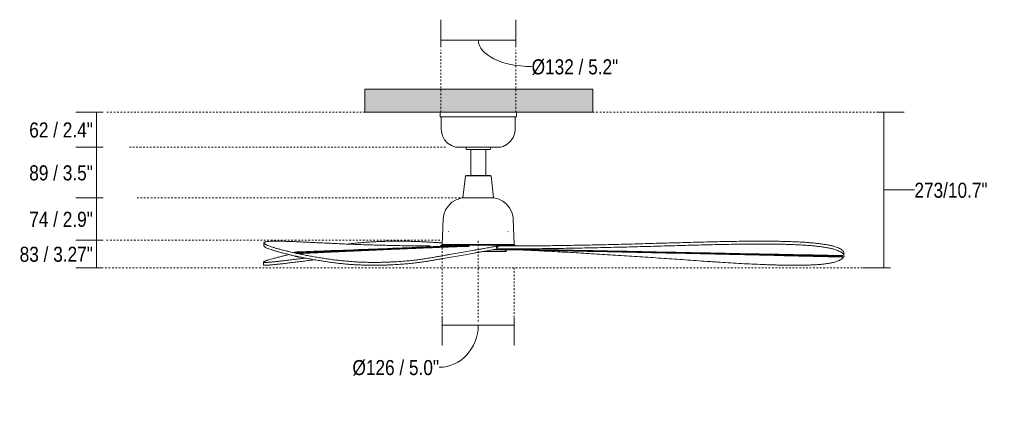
# Model space of a CAD drawing. Header units: millimetres. Extents: x 5789 to 11119, y -1593 to 7544.
# Tile 2 of 5: x 5789 to 7517, y 1488 to 2162. Entities that reach past the tile are written whole.
import ezdxf

# ---------------------------------------------------------------- set-up
doc = ezdxf.new("R2010")
doc.units = ezdxf.units.MM
doc.linetypes.add('Dash', pattern=[6, 3, -3])
for name, color, linetype, lineweight in [('Aparatos eléctricos', 7, 'Continuous', 9), ('Cotas', 7, 'Continuous', 9), ('Cotas-12', 7, 'Continuous', 9), ('Techos', 7, 'Continuous', 9)]:
    doc.layers.add(name, color=color, linetype=linetype, lineweight=lineweight)
doc.layers.add('Lighthing Fixture Dim Grey Dash', color=7, linetype='Dash', lineweight=9, true_color=0xd2d2d2)
doc.styles.add('Arial Narrow', font='ARIALN.TTF', dxfattribs={"height": 26.4})
doc.styles.add('Arial Narrow_1', font='ARIALN.TTF', dxfattribs={"height": 26.4})
doc.dimstyles.new('FARO_-_2_2mm_Arial_Narrow_mm_Inch_Horiz', dxfattribs={"dimscale": 304.8, "dimtxt": 27.018578, "dimasz": 0, "dimexe": 0.11811, "dimexo": 0.0625, "dimgap": 0.019685, "dimtad": 3, "dimtih": 1, "dimtoh": 1, "dimdec": 0, "dimzin": 0, "dimdsep": 46, "dimtxsty": 'Arial Narrow', "dimblk1": 'NONE', "dimblk2": 'NONE', "dimsah": 1, "dimcen": 0.09, "dimadec": 0, "dimazin": 0, "dimtfac": 1, "dimtdec": 4, "dimtix": 1, "dimtmove": 0, "dimatfit": 3, "dimfxl": 0.03937, "dimfxlon": 1, "dimtvp": 1, "dimtolj": 1, "dimtzin": 0, "dimarcsym": 2})
doc.dimstyles.new('FARO_-_2_2mm_Arial_Narrow_mm_Inch_Horiz_1', dxfattribs={"dimscale": 304.8, "dimtxt": 27.018578, "dimasz": 0, "dimexe": 0.11811, "dimexo": 0.0625, "dimgap": 0.019685, "dimtad": 3, "dimtih": 1, "dimtoh": 1, "dimdec": 0, "dimzin": 0, "dimdsep": 46, "dimtxsty": 'Arial Narrow_1', "dimblk1": 'NONE', "dimblk2": 'NONE', "dimsah": 1, "dimcen": 0.09, "dimadec": 0, "dimazin": 0, "dimtfac": 1, "dimtdec": 4, "dimtix": 1, "dimtmove": 0, "dimatfit": 3, "dimfxl": 0.03937, "dimfxlon": 1, "dimtvp": 1, "dimtolj": 1, "dimtzin": 0, "dimarcsym": 2})
doc.dimstyles.new('FARO_-_2_2mm_Arial_Narrow_mm_Inch_Left', dxfattribs={"dimscale": 304.8, "dimtxt": 27.018578, "dimasz": 0, "dimexe": 0.11811, "dimexo": 0.0625, "dimgap": 0.019685, "dimtad": 1, "dimdec": 0, "dimzin": 0, "dimdsep": 46, "dimtxsty": 'Arial Narrow', "dimblk1": 'NONE', "dimblk2": 'NONE', "dimsah": 1, "dimcen": 0.09, "dimadec": 0, "dimazin": 0, "dimtfac": 1, "dimtdec": 4, "dimtix": 1, "dimtmove": 1, "dimatfit": 3, "dimfxl": 0.03937, "dimfxlon": 1, "dimtvp": 1, "dimtolj": 1, "dimtzin": 0, "dimarcsym": 2})
doc.dimstyles.new('FARO_-_2_2mm_Arial_Narrow_mm_Inch_Left_H', dxfattribs={"dimscale": 304.8, "dimtxt": 27.018578, "dimasz": 0, "dimexe": 0.11811, "dimexo": 0.0625, "dimgap": 0.019685, "dimtad": 3, "dimtih": 1, "dimtoh": 1, "dimdec": 0, "dimzin": 0, "dimdsep": 46, "dimtxsty": 'Arial Narrow', "dimblk1": 'NONE', "dimblk2": 'NONE', "dimsah": 1, "dimcen": 0.09, "dimadec": 0, "dimazin": 0, "dimtfac": 1, "dimtdec": 4, "dimtix": 1, "dimtmove": 1, "dimatfit": 3, "dimfxl": 0.03937, "dimfxlon": 1, "dimtvp": 1, "dimtolj": 1, "dimtzin": 0, "dimarcsym": 2})
doc.dimstyles.new('FARO_-_2_2mm_Arial_Narrow_mm_Inch_Right', dxfattribs={"dimscale": 304.8, "dimtxt": 27.018578, "dimasz": 0, "dimexe": 0.11811, "dimexo": 0.0625, "dimgap": 0.019685, "dimtad": 1, "dimdec": 0, "dimzin": 0, "dimdsep": 46, "dimtxsty": 'Arial Narrow', "dimblk1": 'NONE', "dimblk2": 'NONE', "dimsah": 1, "dimcen": 0.09, "dimadec": 0, "dimazin": 0, "dimtfac": 1, "dimtdec": 4, "dimtix": 1, "dimtmove": 1, "dimatfit": 3, "dimfxl": 0.03937, "dimfxlon": 1, "dimtvp": 1, "dimtolj": 1, "dimtzin": 0, "dimarcsym": 2})

# ---------------------------------------------------------------- blocks, each defined once
blk = doc.blocks.new('34301 - 34301 PALMA M Brown fan with IP44 motor-607399-Alzado_PDF')
at = {"layer": 'Aparatos eléctricos'}
for p, q in [((6526.9, 1998), (6526.9, 1992)), ((6593.8, 1992), (6526.9, 1992)), ((6528.8, 1992), (6528.8, 1970.6)), ((6660.8, 1992), (6593.8, 1992)), ((6658.8, 1970.6), (6658.8, 1992)), ((6660.8, 1992), (6660.8, 1998)), ((6554.4, 1938.5), (6554.1, 1938.6)), ((6557.9, 1938.5), (6557.3, 1938.5)), ((6572.6, 1937.5), (6572.6, 1935.5)), ((6615.1, 1935.5), (6615.1, 1937.5)), ((6630.3, 1938.5), (6629.8, 1938.5)), ((6630.7, 1938.6), (6630.3, 1938.5)), ((6632.3, 1938.5), (6632.3, 1938.5)), ((6633.6, 1938.6), (6633.3, 1938.5)), ((6580.6, 1934.5), (6580.6, 1889)), ((6607.1, 1889), (6607.1, 1934.5)), ((6614.1, 1934.5), (6613.4, 1934.5)), ((6571.3, 1888.1), (6567, 1849.6)), ((6571.3, 1888.1), (6593.8, 1888.1)), ((6593.8, 1888.1), (6616.4, 1888.1)), ((6620.7, 1849.6), (6616.4, 1888.1)), ((6567, 1849.6), (6593.8, 1849.6)), ((6593.8, 1849.6), (6620.7, 1849.6)), ((6532.4, 1812.1), (6530.8, 1768)), ((6656.8, 1768), (6655.3, 1812.1)), ((6541.8, 1790.4), (6542.2, 1790.5)), ((6542.5, 1790.5), (6542.2, 1790.5)), ((6542.2, 1790.5), (6542.5, 1790.5)), ((6646.3, 1790.4), (6645.6, 1790.5)), ((6217.7, 1770.7), (6217.7, 1765.6)), ((6530.6, 1766.4), (6618.5, 1766.4)), ((6530.8, 1768), (6593.8, 1768)), ((6536.2, 1767.2), (6535.4, 1766.7)), ((6536.2, 1767.2), (6536.8, 1768)), ((6555, 1763.9), (6555, 1764.9)), ((6593.8, 1768), (6656.8, 1768)), ((6623.7, 1766.5), (6625.8, 1766.4)), ((6625.8, 1766.4), (6623.8, 1766.5)), ((6625.7, 1761.4), (6625.7, 1763.7)), ((6625.7, 1763.7), (6627.2, 1763.7)), ((6627.2, 1763.7), (6627.2, 1761.4)), ((6627.3, 1761.4), (6627.3, 1763.7)), ((6627.3, 1763.7), (6629.3, 1763.7)), ((6633.2, 1766.4), (6657.8, 1766.4)), ((6651.6, 1767.2), (6651, 1768)), ((6651.6, 1767.2), (6652.4, 1766.7)), ((6271.1, 1754.5), (6278.2, 1753)), ((6271.1, 1753.5), (6271.1, 1754.5)), ((6278.2, 1751.9), (6271.1, 1753.5)), ((6271.1, 1747.4), (6271.1, 1748.1)), ((6278.2, 1745.8), (6271.1, 1747.4)), ((6278.2, 1751.9), (6278.2, 1753)), ((6278.2, 1745.8), (6278.2, 1746.6)), ((6601.7, 1755.5), (6641.7, 1755.5)), ((6619.5, 1758.7), (6625.8, 1758.7)), ((6625.7, 1760), (6625.7, 1760.3)), ((6625.9, 1758.7), (6657.8, 1758.7)), ((6642.4, 1757.5), (6637.5, 1758.7)), ((6656.1, 1758.4), (6656.1, 1758.7)), ((6656.7, 1758.8), (6656.7, 1759.2)), ((6683.4, 1759.2), (6683.4, 1758.2)), ((7233.2, 1747.4), (7233.2, 1748.4)), ((7233.2, 1745.8), (7233.2, 1747.4)), ((7235.8, 1748), (7235.8, 1753.1)), ((6217.1, 1737.1), (6217.1, 1732)), ((6306.8, 1741), (6305.7, 1740.9))]:
    blk.add_line(p, q, dxfattribs=at)
at = {"layer": 'Aparatos eléctricos', "flags": 128}
for points in [[(6526.9, 1998), (6527.7, 1999.6), (6528.9, 2000)], [(6658.8, 2000), (6660.5, 1999.1), (6660.8, 1998)], [(6554.1, 1938.6), (6546.7, 1941.3), (6540.2, 1945.7), (6534.9, 1951.5), (6531.2, 1958.5), (6529.2, 1966.1), (6528.8, 1970.6)], [(6658.8, 1970.6), (6657.9, 1962.8), (6655.1, 1955.4), (6650.7, 1948.9), (6644.8, 1943.6), (6637.9, 1939.9), (6633.6, 1938.6)], [(6555.1, 1938.5), (6554.5, 1938.5), (6554.4, 1938.5)], [(6555, 1938.5), (6555.4, 1938.5), (6558.2, 1938.5), (6562.6, 1938.5), (6568.6, 1938.5), (6575.8, 1938.5), (6583.9, 1938.5), (6592.4, 1938.5), (6593.8, 1938.5)], [(6557.3, 1938.5), (6558.3, 1938.5), (6561.1, 1938.5), (6565.5, 1938.5), (6571.5, 1938.5), (6578.6, 1938.5), (6586.4, 1938.5), (6594.7, 1938.5), (6602.9, 1938.5), (6610.7, 1938.5), (6617.5, 1938.5), (6623.2, 1938.5), (6627.3, 1938.5), (6629.7, 1938.5), (6630.3, 1938.5)], [(6572.6, 1937.5), (6572.1, 1938.3), (6571.6, 1938.5)], [(6593.8, 1938.5), (6602.4, 1938.5), (6610.6, 1938.5), (6617.9, 1938.5), (6624.1, 1938.5), (6628.9, 1938.5), (6632, 1938.5), (6633.2, 1938.5), (6633.3, 1938.5)], [(6616.1, 1938.5), (6615.2, 1938), (6615.1, 1937.5)], [(6573.1, 1934.7), (6572.8, 1934.9), (6572.6, 1935.5)], [(6573.6, 1934.5), (6574.5, 1934.5), (6577.3, 1934.5), (6581.5, 1934.5), (6586.9, 1934.5), (6593, 1934.5), (6599.1, 1934.5), (6604.8, 1934.5), (6609.4, 1934.5), (6612.6, 1934.5), (6614, 1934.5), (6614.1, 1934.5)], [(6573.9, 1934.5), (6573.7, 1934.5), (6573.6, 1934.5)], [(6615.1, 1935.5), (6614.6, 1934.6), (6614.1, 1934.5)], [(6571.3, 1888.1), (6572.5, 1889), (6572.7, 1889)], [(6593.8, 1889), (6587.6, 1889), (6581.9, 1889), (6577.3, 1889), (6574.1, 1889), (6572.7, 1889), (6572.7, 1889)], [(6572.7, 1889), (6573.6, 1889), (6576.3, 1889), (6580.6, 1889)], [(6615, 1889), (6614.1, 1889), (6611.4, 1889), (6607.1, 1889), (6601.6, 1889), (6595.5, 1889), (6593.8, 1889)], [(6607.1, 1889), (6610.4, 1889), (6613.6, 1889), (6615, 1889), (6615, 1889)], [(6615, 1889), (6616.3, 1888.3), (6616.4, 1888.1)], [(6532.4, 1812.1), (6533.6, 1820.6), (6536.7, 1828.6), (6541.5, 1835.8), (6547.6, 1841.8), (6555, 1846.2), (6563.1, 1849), (6567, 1849.6)], [(6620.7, 1849.6), (6629.1, 1847.7), (6636.8, 1844), (6643.6, 1838.7), (6649, 1832), (6652.9, 1824.3), (6655, 1816), (6655.3, 1812.1)], [(6639.2, 1782.5), (6639.6, 1782.5), (6639.2, 1782.5)], [(6527.7, 1765.2), (6527.9, 1765.5), (6528.4, 1765.9), (6529.3, 1766.3), (6530, 1766.4)], [(6530, 1766.4), (6530, 1766.4), (6530.1, 1766.4), (6530.2, 1766.4), (6530.3, 1766.4), (6530.5, 1766.4), (6530.7, 1766.4), (6531, 1766.4), (6531.3, 1766.4), (6531.6, 1766.4), (6532, 1766.4), (6532.4, 1766.4), (6532.9, 1766.4), (6533.4, 1766.4), (6533.9, 1766.4), (6534.4, 1766.4), (6535, 1766.4), (6535.7, 1766.4), (6536.4, 1766.4), (6537.1, 1766.4), (6537.8, 1766.4), (6538.6, 1766.4), (6539.4, 1766.4), (6540.3, 1766.4), (6541.2, 1766.4), (6542.1, 1766.4), (6543, 1766.4), (6544, 1766.4), (6545, 1766.4), (6546.1, 1766.4), (6547.1, 1766.4), (6548.2, 1766.4), (6549.4, 1766.4), (6550.5, 1766.4), (6551.7, 1766.4), (6552.9, 1766.4), (6554.2, 1766.4), (6555.4, 1766.4), (6556.7, 1766.4), (6558, 1766.4), (6559.3, 1766.4), (6560.7, 1766.4), (6562.1, 1766.4), (6563.5, 1766.4), (6564.9, 1766.4), (6566.3, 1766.4), (6567.8, 1766.4), (6569.2, 1766.4), (6570.7, 1766.4), (6572.2, 1766.4), (6573.7, 1766.4), (6575.2, 1766.4), (6576.8, 1766.4), (6578.3, 1766.4), (6579.9, 1766.4), (6581.4, 1766.4), (6583, 1766.4), (6584.6, 1766.4), (6586.1, 1766.4), (6587.7, 1766.4), (6589.3, 1766.4), (6590.9, 1766.4), (6592.5, 1766.4), (6594.1, 1766.4), (6595.7, 1766.4), (6597.3, 1766.4), (6598.9, 1766.4), (6600.5, 1766.4), (6602.1, 1766.4), (6603.6, 1766.4), (6605.2, 1766.4), (6606.8, 1766.4), (6608.3, 1766.4), (6609.9, 1766.4), (6611.4, 1766.4), (6612.9, 1766.4), (6614.5, 1766.4), (6616, 1766.4), (6617.5, 1766.4), (6618.9, 1766.4), (6620.4, 1766.4), (6621.8, 1766.4), (6623.3, 1766.4), (6624.7, 1766.4), (6625.8, 1766.4)], [(6530.3, 1766.4), (6530.2, 1766.4), (6530.1, 1766.4), (6530.1, 1766.4), (6530, 1766.4)], [(6535.4, 1766.7), (6534.9, 1766.6), (6534.2, 1766.5)], [(6653.4, 1766.4), (6653.9, 1766.4), (6654.5, 1766.4), (6654.9, 1766.4), (6655.4, 1766.4), (6655.8, 1766.4), (6656.2, 1766.4), (6656.5, 1766.4), (6656.8, 1766.4), (6657.1, 1766.4), (6657.3, 1766.4), (6657.5, 1766.4), (6657.6, 1766.4), (6657.7, 1766.4), (6657.7, 1766.4), (6657.8, 1766.4), (6657.7, 1766.4), (6657.7, 1766.4), (6657.6, 1766.4), (6657.4, 1766.4), (6657.2, 1766.4), (6657, 1766.4), (6656.8, 1766.4), (6656.5, 1766.4), (6656.1, 1766.4), (6655.7, 1766.4), (6655.3, 1766.4), (6654.9, 1766.4), (6654.4, 1766.4), (6653.9, 1766.4), (6653.3, 1766.4), (6652.7, 1766.4), (6652, 1766.4), (6651.4, 1766.4), (6650.6, 1766.4), (6649.9, 1766.4), (6649.1, 1766.4), (6648.3, 1766.4), (6647.4, 1766.4), (6646.6, 1766.4), (6645.6, 1766.4), (6644.7, 1766.4), (6643.7, 1766.4), (6642.7, 1766.4), (6641.6, 1766.4), (6640.6, 1766.4), (6639.5, 1766.4), (6638.3, 1766.4), (6637.2, 1766.4), (6636, 1766.4), (6634.8, 1766.4), (6633.5, 1766.4), (6632.3, 1766.4), (6631, 1766.4), (6629.7, 1766.4), (6628.3, 1766.4), (6627, 1766.4), (6625.9, 1766.4)], [(6652.4, 1766.7), (6652.9, 1766.6), (6653.6, 1766.5)], [(6659.6, 1765.7), (6659.4, 1765.9), (6658.5, 1766.3), (6657.8, 1766.4)], [(6601.5, 1755.4), (6603.3, 1755.4), (6612.5, 1755.4), (6620.9, 1755.4), (6628.2, 1755.4), (6634.2, 1755.4), (6638.6, 1755.4), (6641.3, 1755.4), (6642.1, 1755.4)], [(6642.1, 1755.4), (6641.2, 1755.4), (6638.4, 1755.4), (6633.8, 1755.4), (6627.8, 1755.4), (6620.3, 1755.4), (6611.9, 1755.4), (6602.7, 1755.4), (6601.5, 1755.4)], [(6625.8, 1758.7), (6624.4, 1758.7), (6623, 1758.7), (6621.6, 1758.7), (6620.2, 1758.7), (6619.4, 1758.7)], [(6625.9, 1758.7), (6627.3, 1758.7), (6628.6, 1758.7), (6629.9, 1758.7), (6631.2, 1758.7), (6632.5, 1758.7), (6633.8, 1758.7), (6635, 1758.7), (6636.2, 1758.7), (6637.4, 1758.7), (6638.6, 1758.7), (6639.7, 1758.7), (6640.8, 1758.7), (6641.9, 1758.7), (6642.9, 1758.7), (6643.9, 1758.7), (6644.9, 1758.7), (6645.8, 1758.7), (6646.7, 1758.7), (6647.6, 1758.7), (6648.5, 1758.7), (6649.3, 1758.7), (6650.1, 1758.7), (6650.8, 1758.7), (6651.5, 1758.7), (6652.2, 1758.7), (6652.8, 1758.7), (6653.4, 1758.7), (6654, 1758.7), (6654.5, 1758.7), (6655, 1758.7), (6655.4, 1758.7), (6655.9, 1758.7), (6656.2, 1758.7), (6656.6, 1758.7), (6656.9, 1758.7), (6657.1, 1758.7), (6657.3, 1758.7), (6657.5, 1758.7), (6657.6, 1758.7), (6657.7, 1758.7), (6657.8, 1758.7), (6657.8, 1758.7), (6657.8, 1758.7), (6657.7, 1758.7), (6657.6, 1758.7), (6657.5, 1758.7), (6657.3, 1758.7), (6657.1, 1758.7), (6656.8, 1758.7), (6656.5, 1758.7), (6656.2, 1758.7), (6655.8, 1758.7), (6655.4, 1758.7), (6654.9, 1758.7)], [(6642.4, 1757.5), (6643.1, 1756.8), (6642.9, 1755.8), (6642.1, 1755.4)]]:
    blk.add_lwpolyline(points, dxfattribs=at)
at = {"layer": 'Aparatos eléctricos'}
for points, knots in [([(6509.5, 1765.3), (6508.7, 1765.3), (6505.6, 1765.3), (6500.3, 1765.3), (6493.7, 1765.3), (6484.9, 1765.4), (6469.8, 1765.6), (6446.4, 1766), (6425.8, 1766.5), (6408.2, 1767), (6395.2, 1767.4), (6383, 1767.9), (6371, 1768.3), (6358.9, 1768.8), (6347, 1769.3), (6335.3, 1769.9), (6323.8, 1770.4), (6312.7, 1770.9), (6301.9, 1771.4), (6291.2, 1772), (6280.9, 1772.4), (6271.2, 1772.9), (6262, 1773.2), (6253.1, 1773.5), (6246.3, 1773.6), (6241.2, 1773.7), (6237.4, 1773.7), (6233.9, 1773.6), (6230.8, 1773.6), (6227.8, 1773.4), (6225.1, 1773.2), (6222.7, 1773), (6220.8, 1772.6), (6219.4, 1772.2), (6218.2, 1771.7), (6217.7, 1771.1), (6217.7, 1770.7), (6217.8, 1770.3), (6218.1, 1769.8), (6218.7, 1769.2), (6219.7, 1768.4), (6221.3, 1767.5), (6223, 1766.7), (6225.1, 1765.8), (6228.2, 1764.7), (6232.8, 1763.1), (6238.1, 1761.5), (6243.9, 1759.8), (6250.4, 1758.1), (6257.5, 1756.3), (6265.1, 1754.5), (6273, 1752.7), (6281.3, 1751), (6290, 1749.2), (6299, 1747.5), (6308.1, 1745.9), (6317.3, 1744.3), (6326.8, 1742.9), (6336.2, 1741.5), (6344, 1740.5), (6350, 1739.8), (6356.1, 1739.2), (6363.7, 1738.5), (6371.1, 1737.9), (6376.9, 1737.5), (6381.1, 1737.2), (6385.2, 1737), (6390.5, 1736.8), (6397, 1736.6), (6403.3, 1736.5), (6408.2, 1736.5), (6411.8, 1736.5), (6415.4, 1736.5), (6420, 1736.5), (6425.6, 1736.6), (6432.2, 1736.8), (6438.5, 1737.1), (6444.8, 1737.4), (6452.8, 1737.8), (6462.4, 1738.5), (6473.1, 1739.4), (6483.1, 1740.5), (6490.8, 1741.5), (6496.5, 1742.3), (6500.8, 1742.9), (6504.9, 1743.6), (6510.3, 1744.5), (6516.9, 1745.6), (6524.6, 1746.9), (6532.1, 1748.2), (6539.4, 1749.5), (6549, 1751.2), (6560.6, 1753.2), (6574.1, 1755.6), (6584.6, 1757.5), (6592.9, 1758.9), (6598.8, 1759.9), (6604.4, 1760.9), (6609.6, 1761.8), (6614.3, 1762.7), (6618.6, 1763.5), (6622.4, 1764.3), (6624.7, 1764.8), (6625.7, 1765)], [0.0185185, 0.0185185, 0.0185185, 0.0185185, 0.0208333, 0.0277778, 0.0347222, 0.0416667, 0.0555556, 0.0833333, 0.1111111, 0.125, 0.1388889, 0.1527778, 0.1666667, 0.1805556, 0.1944444, 0.2083333, 0.2222222, 0.2361111, 0.25, 0.2638889, 0.2777778, 0.2916667, 0.3055556, 0.3194444, 0.3333333, 0.3402778, 0.3472222, 0.3541667, 0.3611111, 0.3680556, 0.375, 0.3819444, 0.3888889, 0.3958333, 0.4027778, 0.4097222, 0.4131944, 0.4166667, 0.4201389, 0.4236111, 0.4305556, 0.4375, 0.4409722, 0.4444444, 0.4513889, 0.4583333, 0.4652778, 0.4722222, 0.4791667, 0.4861111, 0.4930556, 0.5, 0.5069444, 0.5138889, 0.5208333, 0.5277778, 0.5347222, 0.5416667, 0.5486111, 0.5555556, 0.5590278, 0.5625, 0.5694444, 0.5763889, 0.5798611, 0.5833333, 0.5868056, 0.5902778, 0.5972222, 0.6041667, 0.6076389, 0.6111111, 0.6145833, 0.6180556, 0.625, 0.6319444, 0.6388889, 0.6458333, 0.6527778, 0.6666667, 0.6805556, 0.6944444, 0.7083333, 0.7152778, 0.7222222, 0.7291667, 0.7361111, 0.75, 0.7638889, 0.7777778, 0.7916667, 0.8055556, 0.8333333, 0.8611111, 0.8888889, 0.9027778, 0.9166667, 0.9305556, 0.9444444, 0.9583333, 0.9722222, 0.9861111, 1, 1, 1, 1]), ([(6625.7, 1760), (6624.7, 1759.8), (6622.4, 1759.3), (6618.6, 1758.5), (6614.3, 1757.7), (6609.6, 1756.9), (6604.4, 1755.9), (6598.8, 1754.9), (6592.9, 1753.9), (6584.6, 1752.5), (6574.1, 1750.6), (6560.6, 1748.2), (6546.6, 1745.8), (6534.6, 1743.6), (6524.6, 1741.9), (6516.9, 1740.6), (6509, 1739.2), (6502.2, 1738.1), (6496.5, 1737.3), (6490.8, 1736.5), (6483.1, 1735.5), (6473.1, 1734.4), (6462.4, 1733.5), (6452.8, 1732.8), (6444.8, 1732.3), (6438.5, 1732), (6432.2, 1731.8), (6425.7, 1731.6), (6420, 1731.5), (6415.4, 1731.4), (6411.8, 1731.4), (6408.2, 1731.4), (6403.3, 1731.5), (6397, 1731.6), (6390.5, 1731.7), (6385.2, 1732), (6381.1, 1732.2), (6376.9, 1732.4), (6371.1, 1732.8), (6363.7, 1733.4), (6354.6, 1734.2), (6345.5, 1735.2), (6336.2, 1736.4), (6326.8, 1737.8), (6317.3, 1739.3), (6308.1, 1740.8), (6299, 1742.4), (6290, 1744.1), (6281.3, 1745.9), (6273, 1747.6), (6265.1, 1749.4), (6257.5, 1751.2), (6250.4, 1753), (6243.9, 1754.8), (6238.1, 1756.4), (6232.8, 1758.1), (6228.2, 1759.6), (6224.4, 1761), (6221.6, 1762.2), (6219.7, 1763.3), (6218.7, 1764.2), (6218.1, 1764.8), (6217.8, 1765.2), (6217.7, 1765.6), (6217.7, 1765.8), (6217.7, 1765.9)], [0, 0, 0, 0, 0.0138889, 0.0277778, 0.0416667, 0.0555556, 0.0694444, 0.0833333, 0.0972222, 0.1111111, 0.1388889, 0.1666667, 0.1944444, 0.2222222, 0.2361111, 0.25, 0.2638889, 0.2777778, 0.2847222, 0.2916667, 0.3055556, 0.3194444, 0.3333333, 0.3472222, 0.3541667, 0.3611111, 0.3680556, 0.375, 0.3819444, 0.3854167, 0.3888889, 0.3923611, 0.3958333, 0.4027778, 0.4097222, 0.4131944, 0.4166667, 0.4201389, 0.4236111, 0.4305556, 0.4375, 0.4444444, 0.4513889, 0.4583333, 0.4652778, 0.4722222, 0.4791667, 0.4861111, 0.4930556, 0.5, 0.5069444, 0.5138889, 0.5208333, 0.5277778, 0.5347222, 0.5416667, 0.5486111, 0.5555556, 0.5625, 0.5694444, 0.5763889, 0.5798611, 0.5833333, 0.5868056, 0.5902778, 0.5902778, 0.5902778, 0.5902778]), ([(6543.2, 1765.2), (6532.5, 1764.8), (6510.9, 1763.9), (6466.5, 1762.1), (6409.6, 1759.8), (6351.8, 1757.6), (6305.5, 1755.9), (6282.6, 1755), (6271.1, 1754.5)], [0, 0, 0, 0, 0.125, 0.25, 0.5, 0.75, 0.875, 1, 1, 1, 1]), ([(6555, 1763.9), (6549.2, 1763.7), (6540.3, 1763.3), (6528.3, 1762.9), (6519.4, 1762.5), (6510.5, 1762.1), (6501.7, 1761.8), (6492.9, 1761.4), (6484.1, 1761.1), (6475.4, 1760.7), (6466.7, 1760.4), (6458, 1760), (6449.4, 1759.6), (6440.7, 1759.3), (6432.1, 1758.9), (6423.5, 1758.5), (6414.9, 1758.1), (6406.3, 1757.8), (6397.7, 1757.4), (6389.2, 1757), (6380.6, 1756.6), (6372, 1756.2), (6363.5, 1755.9), (6355, 1755.5), (6346.4, 1755.1), (6337.8, 1754.7), (6329.3, 1754.3), (6320.8, 1753.9), (6312.2, 1753.5), (6303.6, 1753.1), (6292.2, 1752.6), (6283.7, 1752.2), (6278.2, 1751.9)], [-1, -1, -1, -1, -0.9375, -0.90625, -0.875, -0.84375, -0.8125, -0.78125, -0.75, -0.71875, -0.6875, -0.65625, -0.625, -0.59375, -0.5625, -0.53125, -0.5, -0.46875, -0.4375, -0.40625, -0.375, -0.34375, -0.3125, -0.28125, -0.25, -0.21875, -0.1875, -0.15625, -0.125, -0.09375, -0.0625, 0, 0, 0, 0]), ([(6531.1, 1770.5), (6529.2, 1770.6), (6524.8, 1771), (6517.6, 1771.4), (6509.4, 1772), (6500.7, 1772.4), (6491.6, 1772.9), (6482, 1773.2), (6471.9, 1773.5), (6462.9, 1773.6), (6455.4, 1773.7), (6449.7, 1773.7), (6443.8, 1773.6), (6437.7, 1773.6), (6431.3, 1773.4), (6424.8, 1773.2), (6418, 1773), (6410.9, 1772.6), (6403.6, 1772.2), (6395.9, 1771.7), (6389.4, 1771.1), (6384, 1770.7), (6379.8, 1770.3), (6375.6, 1769.8), (6370.5, 1769.3), (6366.7, 1768.9), (6364.4, 1768.6)], [0.2251986, 0.2251986, 0.2251986, 0.2251986, 0.2361111, 0.25, 0.2638889, 0.2777778, 0.2916667, 0.3055556, 0.3194444, 0.3333333, 0.3402778, 0.3472222, 0.3541667, 0.3611111, 0.3680556, 0.375, 0.3819444, 0.3888889, 0.3958333, 0.4027778, 0.4097222, 0.4131944, 0.4166667, 0.4201389, 0.4236111, 0.4291247, 0.4291247, 0.4291247, 0.4291247]), ([(6555, 1764.9), (6556.4, 1765), (6560.1, 1765.1), (6568.3, 1765.3), (6575.1, 1765.3), (6578.8, 1765.4)], [-1, -1, -1, -1, -0.7, -0.4, -0.0419479, -0.0419479, -0.0419479, -0.0419479]), ([(6577.6, 1764.4), (6575.3, 1764.4), (6570, 1764.3), (6561.6, 1764.2), (6556.9, 1764), (6555, 1763.9)], [-0.9201732, -0.9201732, -0.9201732, -0.9201732, -0.7, -0.4, 0, 0, 0, 0]), ([(6628.7, 1765.3), (6634.9, 1765.2), (6644.2, 1765.2), (6656.4, 1765.3), (6665.6, 1765.3), (6674.6, 1765.3), (6686.5, 1765.4), (6707.3, 1765.6), (6739.8, 1766), (6768.9, 1766.5), (6794.3, 1767), (6813.3, 1767.4), (6831.6, 1767.9), (6849.8, 1768.3), (6868.6, 1768.8), (6887.3, 1769.3), (6906.3, 1769.9), (6925.2, 1770.4), (6943.6, 1770.9), (6962.1, 1771.4), (6981.1, 1772), (7000.1, 1772.4), (7018.8, 1772.9), (7037.6, 1773.2), (7056.6, 1773.5), (7072.4, 1773.6), (7085, 1773.7), (7094.5, 1773.7), (7103.9, 1773.6), (7113.2, 1773.6), (7122.5, 1773.4), (7131.8, 1773.2), (7141, 1773), (7149.9, 1772.6), (7158.7, 1772.2), (7167.5, 1771.7), (7174.6, 1771.1), (7180, 1770.7), (7184, 1770.3), (7187.9, 1769.8), (7193.1, 1769.2), (7199.4, 1768.4), (7205.3, 1767.5), (7209.6, 1766.7), (7213.6, 1765.8), (7218.2, 1764.7), (7223.1, 1763.1), (7227.2, 1761.5), (7230.5, 1759.8), (7233, 1758.1), (7234.8, 1756.3), (7235.7, 1754.5), (7235.9, 1753.3), (7235.8, 1752.7)], [0.0003096, 0.0003096, 0.0003096, 0.0003096, 0.0138889, 0.0208333, 0.0277778, 0.0347222, 0.0416667, 0.0555556, 0.0833333, 0.1111111, 0.125, 0.1388889, 0.1527778, 0.1666667, 0.1805556, 0.1944444, 0.2083333, 0.2222222, 0.2361111, 0.25, 0.2638889, 0.2777778, 0.2916667, 0.3055556, 0.3194444, 0.3333333, 0.3402778, 0.3472222, 0.3541667, 0.3611111, 0.3680556, 0.375, 0.3819444, 0.3888889, 0.3958333, 0.4027778, 0.4097222, 0.4131944, 0.4166667, 0.4201389, 0.4236111, 0.4305556, 0.4375, 0.4409722, 0.4444444, 0.4513889, 0.4583333, 0.4652778, 0.4722222, 0.4791667, 0.4861111, 0.4930556, 0.5, 0.5, 0.5, 0.5]), ([(6673.3, 1758.1), (6676.4, 1758), (6685.3, 1757.6), (6700.3, 1756.9), (6718.5, 1755.9), (6736.9, 1754.9), (6755.6, 1753.9), (6780.6, 1752.5), (6811.4, 1750.6), (6849.2, 1748.2), (6886.7, 1745.8), (6918, 1743.6), (6943.2, 1741.9), (6962, 1740.6), (6980.8, 1739.2), (6996.5, 1738.1), (7009, 1737.3), (7021.5, 1736.5), (7037.1, 1735.5), (7055.8, 1734.4), (7074.6, 1733.5), (7090.3, 1732.8), (7102.9, 1732.3), (7112.3, 1732), (7121.6, 1731.8), (7130.9, 1731.6), (7138.5, 1731.5), (7144.5, 1731.4), (7149, 1731.4), (7153.5, 1731.4), (7159.4, 1731.5), (7166.8, 1731.6), (7174, 1731.7), (7179.5, 1732), (7183.5, 1732.2), (7187.4, 1732.4), (7192.6, 1732.8), (7198.8, 1733.4), (7205.8, 1734.2), (7211.9, 1735.2), (7217.3, 1736.4), (7222, 1737.8), (7226, 1739.3), (7229.3, 1740.8), (7232, 1742.4), (7234, 1744.1), (7235.4, 1745.9), (7236, 1747.6), (7235.7, 1749.4), (7234.8, 1751.2), (7233, 1753), (7230.5, 1754.8), (7227.2, 1756.4), (7223.1, 1758.1), (7218.2, 1759.6), (7212.7, 1761), (7206.5, 1762.2), (7199.4, 1763.3), (7193.1, 1764.2), (7187.9, 1764.8), (7184, 1765.2), (7180, 1765.6), (7174.6, 1766.1), (7167.5, 1766.6), (7160.2, 1767), (7154.3, 1767.3), (7148.4, 1767.6), (7141, 1767.9), (7131.8, 1768.2), (7122.5, 1768.4), (7113.2, 1768.5), (7103.9, 1768.6), (7094.5, 1768.6), (7085, 1768.6), (7072.4, 1768.6), (7056.6, 1768.4), (7037.6, 1768.2), (7018.8, 1767.8), (7000.1, 1767.4), (6981.1, 1766.9), (6962.1, 1766.4), (6943.6, 1765.9), (6925.2, 1765.4), (6906.3, 1764.9), (6887.3, 1764.3), (6868.6, 1763.8), (6849.8, 1763.3), (6831.6, 1762.9), (6813.3, 1762.4), (6794.3, 1762), (6768.9, 1761.5), (6745.6, 1761.1), (6720.3, 1760.7), (6701.4, 1760.5), (6686.5, 1760.4), (6674.6, 1760.3), (6665.6, 1760.3), (6656.4, 1760.3), (6644.2, 1760.2), (6635, 1760.2), (6628.9, 1760.3)], [0.034621, 0.034621, 0.034621, 0.034621, 0.0416667, 0.0555556, 0.0694444, 0.0833333, 0.0972222, 0.1111111, 0.1388889, 0.1666667, 0.1944444, 0.2222222, 0.2361111, 0.25, 0.2638889, 0.2777778, 0.2847222, 0.2916667, 0.3055556, 0.3194444, 0.3333333, 0.3472222, 0.3541667, 0.3611111, 0.3680556, 0.375, 0.3819444, 0.3854167, 0.3888889, 0.3923611, 0.3958333, 0.4027778, 0.4097222, 0.4131944, 0.4166667, 0.4201389, 0.4236111, 0.4305556, 0.4375, 0.4444444, 0.4513889, 0.4583333, 0.4652778, 0.4722222, 0.4791667, 0.4861111, 0.4930556, 0.5, 0.5069444, 0.5138889, 0.5208333, 0.5277778, 0.5347222, 0.5416667, 0.5486111, 0.5555556, 0.5625, 0.5694444, 0.5763889, 0.5798611, 0.5833333, 0.5868056, 0.5902778, 0.5972222, 0.6041667, 0.6076389, 0.6111111, 0.6180556, 0.625, 0.6319444, 0.6388889, 0.6458333, 0.6527778, 0.6597222, 0.6666667, 0.6805556, 0.6944444, 0.7083333, 0.7222222, 0.7361111, 0.75, 0.7638889, 0.7777778, 0.7916667, 0.8055556, 0.8194444, 0.8333333, 0.8472222, 0.8611111, 0.875, 0.8888889, 0.9166667, 0.9305556, 0.9444444, 0.9583333, 0.9652778, 0.9722222, 0.9791667, 0.9861111, 0.9995817, 0.9995817, 0.9995817, 0.9995817]), ([(6657.1, 1765.8), (6658.7, 1765.7), (6662.2, 1765.6), (6668.4, 1765.5), (6673, 1765.4), (6675.2, 1765.3)], [-0.9814214, -0.9814214, -0.9814214, -0.9814214, -0.75, -0.5, -0.276279, -0.276279, -0.276279, -0.276279]), ([(6261.8, 1750.2), (6260.4, 1749.9), (6256.6, 1748.9), (6250.6, 1747.5), (6244.3, 1745.9), (6238.4, 1744.3), (6232.9, 1742.9), (6228.1, 1741.5), (6224.9, 1740.5), (6222.8, 1739.8), (6220.9, 1739.2), (6219.1, 1738.5), (6218, 1737.9), (6217.4, 1737.5), (6217.1, 1737.2), (6217, 1737), (6217.1, 1736.8), (6217.8, 1736.6), (6218.9, 1736.5), (6220, 1736.5), (6220.8, 1736.5), (6221.7, 1736.5), (6223.1, 1736.5), (6225.2, 1736.6), (6227.9, 1736.8), (6230.8, 1737.1), (6234, 1737.4), (6238.5, 1737.8), (6244.7, 1738.5), (6252.7, 1739.4), (6261.5, 1740.5), (6269.4, 1741.5), (6276.1, 1742.3), (6281.3, 1742.9), (6286, 1743.5), (6289.1, 1743.9), (6290.4, 1744.1)], [0.509918, 0.509918, 0.509918, 0.509918, 0.5138889, 0.5208333, 0.5277778, 0.5347222, 0.5416667, 0.5486111, 0.5555556, 0.5590278, 0.5625, 0.5694444, 0.5763889, 0.5798611, 0.5833333, 0.5868056, 0.5902778, 0.5972222, 0.6041667, 0.6076389, 0.6111111, 0.6145833, 0.6180556, 0.625, 0.6319444, 0.6388889, 0.6458333, 0.6527778, 0.6666667, 0.6805556, 0.6944444, 0.7083333, 0.7152778, 0.7222222, 0.7291667, 0.734206, 0.734206, 0.734206, 0.734206]), ([(6656.1, 1758.4), (6657.9, 1758.4), (6662.3, 1758.3), (6671.7, 1758.2), (6679.2, 1758), (6683.4, 1757.9)], [-1, -1, -1, -1, -0.7, -0.4, 0, 0, 0, 0]), ([(6657.5, 1759.8), (6659, 1759.7), (6662.4, 1759.6), (6668.7, 1759.5), (6675.9, 1759.3), (6680.9, 1759.2), (6683.4, 1759.2)], [-0.9600854, -0.9600854, -0.9600854, -0.9600854, -0.75, -0.5, -0.25, 0, 0, 0, 0]), ([(6683.4, 1757.9), (6706, 1757.5), (6751.5, 1756.5), (6820.6, 1755.1), (6889.4, 1753.6), (6981.2, 1751.7), (7073, 1749.6), (7164.9, 1747.4), (7210.4, 1746.4), (7233.2, 1745.8)], [0, 0, 0, 0, 0.125, 0.25, 0.375, 0.5, 0.75, 0.875, 1, 1, 1, 1]), ([(6302.8, 1740.6), (6299.1, 1740.1), (6291.8, 1739.2), (6283, 1738.1), (6276.1, 1737.3), (6269.4, 1736.5), (6261.5, 1735.5), (6252.7, 1734.4), (6244.7, 1733.5), (6238.5, 1732.8), (6234, 1732.3), (6230.8, 1732), (6227.9, 1731.8), (6225.2, 1731.6), (6223.1, 1731.5), (6221.7, 1731.4), (6220.8, 1731.4), (6220, 1731.4), (6218.9, 1731.5), (6217.8, 1731.6), (6217.1, 1731.7), (6217, 1732), (6217, 1732.1), (6217.1, 1732.2)], [0.25, 0.25, 0.25, 0.25, 0.2638889, 0.2777778, 0.2847222, 0.2916667, 0.3055556, 0.3194444, 0.3333333, 0.3472222, 0.3541667, 0.3611111, 0.3680556, 0.375, 0.3819444, 0.3854167, 0.3888889, 0.3923611, 0.3958333, 0.4027778, 0.4097222, 0.4131944, 0.4166667, 0.4166667, 0.4166667, 0.4166667])]:
    blk.add_open_spline(points, degree=3, knots=knots, dxfattribs=at)
for points in [[(6278.2, 1753), (6289.5, 1753.5), (6312.2, 1754.5), (6346.4, 1756.1), (6380.6, 1757.6), (6414.8, 1759.2), (6449.3, 1760.6), (6484, 1762.1), (6519.3, 1763.5), (6543, 1764.4), (6555, 1764.9)], [(6527.7, 1765.3), (6527.9, 1765.4), (6528.1, 1765.7), (6528.6, 1766.1), (6529, 1766.3), (6529.5, 1766.4), (6529.8, 1766.4), (6530, 1766.4)], [(6530, 1766.4), (6529.9, 1766.4), (6529.7, 1766.4), (6529.5, 1766.4)], [(6534.2, 1766.5), (6534.2, 1766.5), (6534.4, 1766.5), (6534.6, 1766.5), (6534.9, 1766.6), (6535.2, 1766.7), (6535.4, 1766.7), (6535.6, 1766.8), (6535.7, 1766.9), (6535.8, 1767), (6535.9, 1767), (6536, 1767.1)], [(6535.4, 1766.7), (6535.4, 1766.7), (6535.2, 1766.7), (6534.9, 1766.6), (6534.6, 1766.5), (6534.4, 1766.5), (6534.3, 1766.5), (6534.2, 1766.5)], [(6536, 1767.1), (6536, 1767), (6535.9, 1767), (6535.7, 1766.9), (6535.6, 1766.8), (6535.6, 1766.8)], [(6536.1, 1767.2), (6536.2, 1767.2), (6536.3, 1767.3), (6536.4, 1767.4), (6536.5, 1767.5), (6536.5, 1767.5)], [(6536.4, 1767.4), (6536.4, 1767.4), (6536.3, 1767.3), (6536.3, 1767.3)], [(6536.6, 1767.7), (6536.6, 1767.7), (6536.7, 1767.8), (6536.8, 1767.9), (6536.8, 1767.9)], [(6536.8, 1767.9), (6536.8, 1767.9), (6536.7, 1767.8), (6536.7, 1767.7), (6536.6, 1767.7)], [(6547, 1765.8), (6547.8, 1765.7), (6548.9, 1765.6), (6548.7, 1765.5), (6546.9, 1765.3), (6544.6, 1765.2), (6543.2, 1765.2)], [(6622.4, 1767.9), (6622.4, 1767.9), (6622.4, 1767.8), (6622.5, 1767.8)], [(6623.8, 1766.5), (6623.7, 1766.5), (6623.7, 1766.5), (6623.6, 1766.5), (6623.4, 1766.6), (6623.3, 1766.7), (6623.2, 1766.7), (6623.1, 1766.8), (6623, 1766.9), (6622.9, 1767), (6622.9, 1767.1), (6622.8, 1767.2), (6622.7, 1767.3), (6622.7, 1767.4), (6622.6, 1767.5), (6622.6, 1767.7), (6622.5, 1767.8), (6622.5, 1767.9), (6622.5, 1767.9)], [(6623.6, 1766.5), (6623.7, 1766.5), (6623.7, 1766.5), (6623.7, 1766.5)], [(6625.8, 1766.4), (6625.9, 1766.4), (6626.1, 1766.4), (6626.3, 1766.3), (6626.5, 1766.1), (6626.7, 1765.7), (6626.9, 1765.3), (6627.1, 1764.8), (6627.2, 1764.3), (6627.2, 1763.9), (6627.2, 1763.7)], [(6627.3, 1763.7), (6627.3, 1763.9), (6627.2, 1764.3), (6627.1, 1764.8), (6627, 1765.3), (6626.8, 1765.7), (6626.6, 1766.1), (6626.4, 1766.3), (6626.1, 1766.4), (6625.9, 1766.4), (6625.9, 1766.4)], [(6626.7, 1765.7), (6626.8, 1765.6), (6626.9, 1765.3), (6627.1, 1764.8), (6627.2, 1764.3), (6627.2, 1763.9), (6627.2, 1763.7)], [(6280.9, 1746), (6280, 1745.9), (6279.1, 1745.9), (6278.2, 1745.8)], [(6290.3, 1749.2), (6290.2, 1749.2), (6290.1, 1749.2), (6290.1, 1749.2)], [(6390.3, 1758.1), (6392.8, 1758.2), (6395.3, 1758.3), (6397.8, 1758.3)], [(6627.2, 1761.4), (6627.2, 1761.2), (6627.2, 1760.8), (6627.1, 1760.2), (6626.9, 1759.7), (6626.7, 1759.3), (6626.4, 1759), (6626.1, 1758.8), (6625.9, 1758.7), (6625.8, 1758.7)], [(6625.9, 1758.7), (6626, 1758.7), (6626.2, 1758.8), (6626.5, 1759), (6626.7, 1759.3), (6627, 1759.7), (6627.1, 1760.2), (6627.2, 1760.8), (6627.3, 1761.2), (6627.3, 1761.4)], [(6627.2, 1761.4), (6627.2, 1761.2), (6627.2, 1760.8), (6627.1, 1760.2), (6626.9, 1759.7), (6626.8, 1759.4), (6626.7, 1759.3)], [(6656.7, 1758.8), (6657.9, 1758.7), (6659.5, 1758.6), (6659.3, 1758.4), (6657.5, 1758.4), (6656.1, 1758.4)], [(6683.4, 1758.2), (6680.9, 1758.2), (6675.9, 1758.3), (6668.7, 1758.5), (6662.1, 1758.6), (6658.4, 1758.7), (6656.7, 1758.8)], [(6683.4, 1759.2), (6706.2, 1758.8), (6752.1, 1757.9), (6820.7, 1756.5), (6889.5, 1755.2), (6958.3, 1753.8), (7027, 1752.4), (7095.8, 1751.1), (7164.6, 1749.8), (7210.4, 1748.9), (7233.2, 1748.4)], [(7233.2, 1747.4), (7210.3, 1747.9), (7164.6, 1748.8), (7095.8, 1750.1), (7027, 1751.4), (6958.3, 1752.8), (6889.5, 1754.2), (6820.7, 1755.5), (6752, 1756.9), (6706.3, 1757.8), (6683.4, 1758.2)]]:
    blk.add_open_spline(points, degree=3, dxfattribs=at)
blk = doc.blocks.new('DIMBLOCK1-Alzado_PDF')
at = {"layer": 'Cotas-12', "color": 251, "true_color": 0x5b5b5b}
for p, q in [((6528.1, 2126.1), (6528.1, 2162.1)), ((6660.1, 2126.1), (6660.1, 2162.1)), ((6528.1, 2126.1), (6660.1, 2126.1)), ((6528.1, 2126.1), (6528.1, 2114.1)), ((6660.1, 2126.1), (6660.1, 2114.1))]:
    blk.add_line(p, q, dxfattribs=at)
blk.add_ellipse((6687.6, 2126.1), major_axis=(93.5, 0), ratio=0.493438, start_param=3.141593, end_param=4.712389, dxfattribs=at)
at = {"layer": 'Cotas-12', "color": 0, "insert": (6687.6, 2092.6), "char_height": 26.4, "width": 182.697, "attachment_point": 1, "line_spacing_factor": 0.974696, "style": 'Arial Narrow'}
blk.add_mtext('Ø132 / 5.2"', dxfattribs=at)
blk = doc.blocks.new('_None')
blk = doc.blocks.new('DIMBLOCK2-Alzado_PDF')
at = {"layer": 'Cotas-12', "color": 251, "true_color": 0x5b5b5b}
for p, q in [((5923.7, 2000), (5887.7, 2000)), ((5923.7, 2000), (5923.7, 1938.5)), ((5923.7, 2000), (5935.7, 2000)), ((5923.7, 1938.5), (5887.7, 1938.5)), ((5923.7, 1938.5), (5935.7, 1938.5))]:
    blk.add_line(p, q, dxfattribs=at)
at = {"layer": 'Cotas-12', "color": 0, "insert": (5805.8, 1981.9), "char_height": 26.4, "width": 134.321, "attachment_point": 1, "line_spacing_factor": 0.974696, "style": 'Arial Narrow'}
blk.add_mtext('62 / 2.4"', dxfattribs=at)
blk = doc.blocks.new('DIMBLOCK3-Alzado_PDF')
at = {"layer": 'Cotas-12', "color": 251, "true_color": 0x5b5b5b}
for p, q in [((5923.7, 1938.5), (5887.7, 1938.5)), ((5923.7, 1938.5), (5923.7, 1849.6)), ((5923.7, 1938.5), (5935.7, 1938.5)), ((5923.7, 1849.6), (5887.7, 1849.6)), ((5923.7, 1849.6), (5935.7, 1849.6))]:
    blk.add_line(p, q, dxfattribs=at)
at = {"layer": 'Cotas-12', "color": 0, "insert": (5805.8, 1906.7), "char_height": 26.4, "width": 134.321, "attachment_point": 1, "line_spacing_factor": 0.974696, "style": 'Arial Narrow'}
blk.add_mtext('89 / 3.5"', dxfattribs=at)
blk = doc.blocks.new('DIMBLOCK4-Alzado_PDF')
at = {"layer": 'Cotas-12', "color": 251, "true_color": 0x5b5b5b}
for p, q in [((5923.7, 1849.6), (5887.7, 1849.6)), ((5923.7, 1849.6), (5923.7, 1775.5)), ((5923.7, 1849.6), (5935.7, 1849.6)), ((5923.7, 1775.5), (5887.7, 1775.5)), ((5923.7, 1775.5), (5935.7, 1775.5))]:
    blk.add_line(p, q, dxfattribs=at)
at = {"layer": 'Cotas-12', "color": 0, "insert": (5805.8, 1825.2), "char_height": 26.4, "width": 134.321, "attachment_point": 1, "line_spacing_factor": 0.974696, "style": 'Arial Narrow'}
blk.add_mtext('74 / 2.9"', dxfattribs=at)
blk = doc.blocks.new('DIMBLOCK5-Alzado_PDF')
at = {"layer": 'Cotas-12', "color": 251, "true_color": 0x5b5b5b}
for p, q in [((6530.8, 1626.6), (6530.8, 1638.6)), ((6530.8, 1626.6), (6656.8, 1626.6)), ((6530.8, 1626.6), (6530.8, 1590.6)), ((6656.8, 1626.6), (6656.8, 1638.6)), ((6656.8, 1626.6), (6656.8, 1590.6))]:
    blk.add_line(p, q, dxfattribs=at)
blk.add_ellipse((6525.4, 1626.6), major_axis=(0, 74), ratio=0.924769, start_param=3.141593, end_param=4.712389, dxfattribs=at)
at = {"layer": 'Cotas-12', "color": 0, "insert": (6373.1, 1565.2), "char_height": 26.4, "width": 182.697, "attachment_point": 1, "line_spacing_factor": 0.974696, "style": 'Arial Narrow'}
blk.add_mtext('Ø126 / 5.0"', dxfattribs=at)
blk = doc.blocks.new('DIMBLOCK6-Alzado_PDF')
at = {"layer": 'Cotas-12', "color": 251, "true_color": 0x5b5b5b}
for p, q in [((7305.6, 2000), (7293.6, 2000)), ((7305.6, 1727), (7305.6, 2000)), ((7305.6, 2000), (7341.6, 2000)), ((7305.6, 1863.5), (7305.6, 1863.5)), ((7359.4, 1863.5), (7305.6, 1863.5)), ((7305.6, 1727), (7269.6, 1727)), ((7305.6, 1727), (7317.6, 1727))]:
    blk.add_line(p, q, dxfattribs=at)
at = {"layer": 'Cotas-12', "color": 0, "insert": (7359.4, 1876.2), "char_height": 26.4, "width": 153.877, "attachment_point": 1, "line_spacing_factor": 0.974696, "style": 'Arial Narrow'}
blk.add_mtext('273/10.7"', dxfattribs=at)
blk = doc.blocks.new('DIMBLOCK7-Alzado_PDF')
at = {"layer": 'Cotas-12', "color": 251, "true_color": 0x5b5b5b}
for p, q in [((5923.7, 1775.5), (5887.7, 1775.5)), ((5923.7, 1775.5), (5923.7, 1727)), ((5923.7, 1775.5), (5935.7, 1775.5)), ((5923.7, 1727), (5887.7, 1727)), ((5923.7, 1727), (5935.7, 1727))]:
    blk.add_line(p, q, dxfattribs=at)
at = {"layer": 'Cotas-12', "color": 0, "insert": (5789, 1763.9), "char_height": 26.4, "width": 154.392, "attachment_point": 1, "line_spacing_factor": 0.974696, "style": 'Arial Narrow_1'}
blk.add_mtext('\u202c83 / 3.27"', dxfattribs=at)

msp = doc.modelspace()

# ---------------------------------------------------------------- hatches: boundary and pattern name
at = {"layer": 'Techos', "true_color": 0xe8e8e8}
msp.add_hatch(color=254, dxfattribs=at).paths.add_polyline_path([(6597.8, 2000), (6795, 2000), (6795, 2040.5), (6395, 2040.5), (6395, 2000), (6584, 2000)])

# ---------------------------------------------------------------- linework, layer by layer
at = {"layer": 'Lighthing Fixture Dim Grey Dash'}
for p, q in [((6528.1, 2000), (6528.1, 2109)), ((6660.1, 2000), (6660.1, 2109)), ((6395, 2000), (5939.2, 2000)), ((6795, 2000), (7305, 2000)), ((6536.6, 1938.5), (5981.6, 1938.5)), ((6580, 1849.6), (5993.5, 1849.6)), ((6526.6, 1775.5), (5940.7, 1775.5)), ((6530.8, 1768), (6530.8, 1638)), ((6593.5, 1774), (6593.5, 1632.9)), ((5939.1, 1727), (6593.5, 1727)), ((6593.5, 1727), (7308.5, 1727)), ((6656.8, 1727), (6656.8, 1632.9))]:
    msp.add_line(p, q, dxfattribs=at)
at = {"layer": 'Techos'}
for p, q in [((6395, 2040.5), (6795, 2040.5)), ((6395, 2000), (6395, 2040.5)), ((6795, 2040.5), (6795, 2000)), ((6795, 2000), (6395, 2000))]:
    msp.add_line(p, q, dxfattribs=at)

# ---------------------------------------------------------------- block references
at = {"layer": 'Aparatos eléctricos'}
msp.add_blockref('34301 - 34301 PALMA M Brown fan with IP44 motor-607399-Alzado_PDF', (0, 0), dxfattribs=at)

# ---------------------------------------------------------------- dimensions: what is measured, and where the dimension line sits
at = {"layer": 'Cotas', "color": 251, "true_color": 0x5b5b5b}
for base, p1, p2, dimstyle, override, picture, middle in [((6660.1, 2126.1), (6528.1, 2114.1), (6660.1, 2114.1), 'FARO_-_2_2mm_Arial_Narrow_mm_Inch_Left', {"dimpost": '<>', "dimfxl": 132.010139}, 'DIMBLOCK1-Alzado_PDF', (6779, 2075)), ((6656.8, 1626.6), (6530.8, 1638.6), (6656.8, 1638.6), 'FARO_-_2_2mm_Arial_Narrow_mm_Inch_Right', {"dimpost": '<>', "dimfxl": 126}, 'DIMBLOCK5-Alzado_PDF', (6464.5, 1547.6))]:
    dim = msp.add_linear_dim(base=base, p1=p1, p2=p2, text='Ø<>', dimstyle=dimstyle, override=override, dxfattribs=at)
    dim.commit()
    dim.dimension.update_dxf_attribs({"geometry": picture, "text_midpoint": middle, "dimtype": 160})
for base, p1, p2, override, picture, middle in [((5923.7042, 1938.4937), (5935.7042, 2000), (5935.7042, 1938.4937), {"dimpost": '<>', "dimfxl": 61.506273}, 'DIMBLOCK2-Alzado_PDF', (5850.7498, 1969.2469)), ((5923.7, 1849.6), (5935.7, 1938.5), (5935.7, 1849.6), {"dimpost": '<>', "dimfxl": 88.867037}, 'DIMBLOCK3-Alzado_PDF', (5850.8, 1894.1)), ((5923.7, 1775.5), (5935.7, 1849.6), (5935.7, 1775.5), {"dimpost": '<>', "dimfxl": 74.162654}, 'DIMBLOCK4-Alzado_PDF', (5850.9, 1812.5))]:
    dim = msp.add_linear_dim(base=base, p1=p1, p2=p2, angle=90, dimstyle='FARO_-_2_2mm_Arial_Narrow_mm_Inch_Horiz', override=override, dxfattribs=at)
    dim.commit()
    dim.dimension.update_dxf_attribs({"geometry": picture, "text_midpoint": middle})
dim = msp.add_linear_dim(base=(7305.6, 2000), p1=(7317.6, 1727), p2=(7293.6, 2000), angle=90, dimstyle='FARO_-_2_2mm_Arial_Narrow_mm_Inch_Left_H', override={"dimtih": 1, "dimtoh": 1, "dimpost": '<>', "dimfxl": 274.069271}, dxfattribs=at)
dim.commit()
dim.dimension.update_dxf_attribs({"geometry": 'DIMBLOCK6-Alzado_PDF', "text_midpoint": (7436.3, 1858.6), "dimtype": 160})
dim = msp.add_linear_dim(base=(5923.7, 1727), p1=(5935.7, 1775.5), p2=(5935.7, 1727), angle=90, text='\u202c83 / 3.27"', dimstyle='FARO_-_2_2mm_Arial_Narrow_mm_Inch_Horiz_1', override={"dimpost": '<>', "dimfxl": 48.4375}, dxfattribs=at)
dim.commit()
dim.dimension.update_dxf_attribs({"geometry": 'DIMBLOCK7-Alzado_PDF', "text_midpoint": (5852.1, 1751.2)})

doc.saveas('drawing.dxf')
